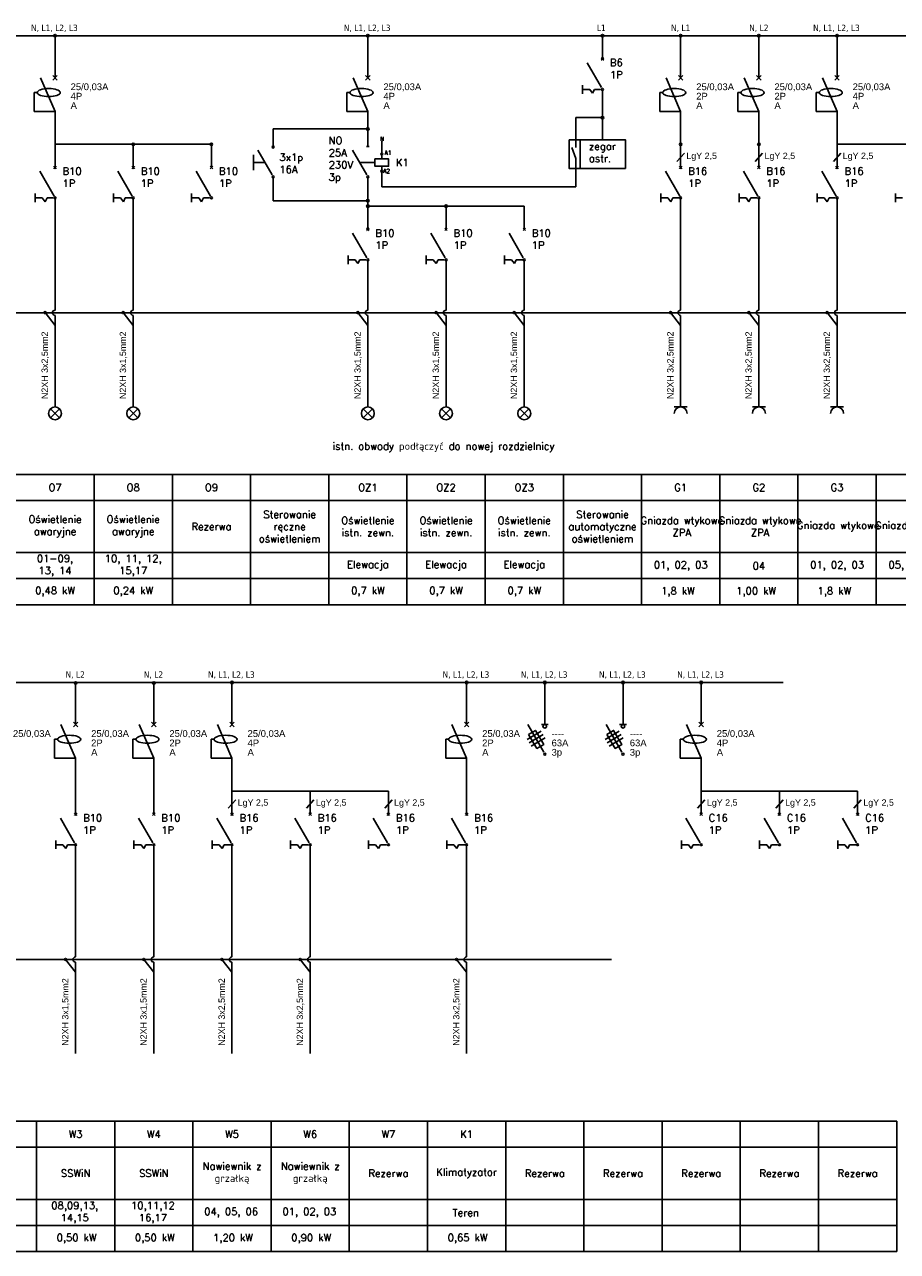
# Model space of a CAD drawing. Header units: centimetres. Extents: x -4572 to 125430, y -27163 to 73697.
# Tile 43 of 44: x 87236 to 112176, y 37831 to 72898. Entities that reach past the tile are written whole.
import ezdxf

# ---------------------------------------------------------------- set-up
doc = ezdxf.new("R2010")
doc.units = ezdxf.units.CM
doc.header["$MEASUREMENT"] = 0
doc.layers.add('!MS_schematy', color=7, linetype='Continuous')
doc.styles.get("Standard").update_dxf_attribs({"font": 'ARIAL.TTF'})
doc.styles.add('STANDARD1', font='tahoma.ttf')

msp = doc.modelspace()

# ---------------------------------------------------------------- hatches: boundary and pattern name
at = {"layer": '!MS_schematy'}
for points in [[(87849.7, 64663.3, 1), (87792.6, 64663.3, 1), (87849.7, 64663.3)], [(90084.1, 64663.3, 1), (90027, 64663.3, 1), (90084.1, 64663.3)], [(96787.3, 64663.3, 1), (96730.2, 64663.3, 1), (96787.3, 64663.3)], [(99021.7, 64663.3, 1), (98964.6, 64663.3, 1), (99021.7, 64663.3)], [(101256.1, 64663.3, 1), (101199, 64663.3, 1), (101256.1, 64663.3)], [(105724.9, 64663.3, 1), (105667.8, 64663.3, 1), (105724.9, 64663.3)], [(107959.3, 64663.3, 1), (107902.2, 64663.3, 1), (107959.3, 64663.3)], [(110193.7, 64663.3, 1), (110136.6, 64663.3, 1), (110193.7, 64663.3)], [(88436.8, 46178.6, 1), (88379.7, 46178.6, 1), (88436.8, 46178.6)], [(90671.2, 46178.6, 1), (90614.1, 46178.6, 1), (90671.2, 46178.6)], [(92905.6, 46178.6, 1), (92848.5, 46178.6, 1), (92905.6, 46178.6)], [(95140, 46178.6, 1), (95082.9, 46178.6, 1), (95140, 46178.6)], [(99608.8, 46178.6, 1), (99551.7, 46178.6, 1), (99608.8, 46178.6)]]:
    msp.add_hatch(color=0, dxfattribs=at).paths.add_polyline_path(points)

# ---------------------------------------------------------------- linework, layer by layer
at = {"layer": '!MS_schematy', "color": 0}
for p, q in [((112923.8, 72577.8), (67252.4, 72577.8)), ((88107, 71375.6), (88107, 72577.8)), ((97044.6, 71375.6), (97044.6, 72577.8)), ((103747.8, 72577.8), (103747.8, 71914.6)), ((105982.2, 71375.6), (105982.2, 72577.8)), ((108216.6, 71375.6), (108216.6, 72577.8)), ((110451, 71375.6), (110451, 72577.8)), ((103712.3, 71879.2), (103783.2, 71949.7)), ((103712.6, 71950), (103783.1, 71879.1)), ((103720.5, 71098.1), (103312.2, 71805.7)), ((88107, 70410.3), (87688.8, 71375.6)), ((88043.2, 71312.1), (88170.9, 71439)), ((88043.6, 71439.4), (88170.5, 71311.7)), ((97044.6, 70410.3), (96626.4, 71375.6)), ((96980.8, 71312.1), (97108.5, 71439)), ((96981.2, 71439.4), (97108.1, 71311.7)), ((105982.2, 70410.3), (105564, 71375.6)), ((105918.4, 71312.1), (106046.1, 71439)), ((105918.8, 71439.4), (106045.7, 71311.7)), ((108216.6, 70410.3), (107798.4, 71375.6)), ((108152.8, 71312.1), (108280.5, 71439)), ((108153.2, 71439.4), (108280.1, 71311.7)), ((110451, 70410.3), (110032.8, 71375.6)), ((110387.2, 71312.1), (110514.9, 71439)), ((110387.6, 71439.4), (110514.5, 71311.7)), ((87508.9, 70953.8), (87508.9, 70410.3)), ((87594.3, 70953.8), (87508.9, 70953.8)), ((96446.5, 70953.8), (96446.5, 70410.3)), ((96531.9, 70953.8), (96446.5, 70953.8)), ((103182, 70921.2), (103182, 71166.2)), ((103384, 71043.7), (103191.1, 71043.7)), ((103384, 71043.7), (103465.6, 70934.8)), ((103520, 71043.7), (103465.6, 70934.8)), ((103693.2, 71043.7), (103520, 71043.7)), ((103747.7, 71016.5), (103747.7, 69605.1)), ((105384.1, 70953.8), (105384.1, 70410.3)), ((105469.5, 70953.8), (105384.1, 70953.8)), ((107618.5, 70953.8), (107618.5, 70410.3)), ((107703.9, 70953.8), (107618.5, 70953.8)), ((109852.9, 70953.8), (109852.9, 70410.3)), ((109938.3, 70953.8), (109852.9, 70953.8)), ((88107, 70410.3), (87508.9, 70410.3)), ((88107, 69476), (88107, 70410.3)), ((97044.6, 70410.3), (96446.5, 70410.3)), ((97044.6, 69416), (97044.6, 70410.3)), ((105982.2, 70410.3), (105384.1, 70410.3)), ((105982.2, 69476), (105982.2, 70410.3)), ((108216.6, 70410.3), (107618.5, 70410.3)), ((108216.6, 69476), (108216.6, 70410.3)), ((110451, 70410.3), (109852.9, 70410.3)), ((110451, 69476), (110451, 70410.3)), ((88107, 69476), (88107, 68812.8)), ((88107, 69476), (92575.8, 69476)), ((90341.4, 69476), (90341.4, 68812.8)), ((92575.8, 69476), (92575.8, 68812.8)), ((105982.2, 69476), (105982.2, 68812.8)), ((108216.6, 69476), (108216.6, 68812.8)), ((110451, 69476), (110451, 68812.8)), ((110451, 69476), (114919.8, 69476)), ((94310.3, 68599.6), (93902.1, 69307.2)), ((97017.3, 68599.6), (96609, 69307.2)), ((106088.2, 69221), (105876.3, 68986.6)), ((108322.6, 69221), (108110.7, 68986.6)), ((110557, 69221), (110345.1, 68986.6)), ((88071.5, 68777.4), (88142.4, 68847.9)), ((88071.8, 68848.3), (88142.3, 68777.3)), ((90305.9, 68777.4), (90376.8, 68847.9)), ((90306.2, 68848.3), (90376.7, 68777.3)), ((92540.3, 68777.4), (92611.2, 68847.9)), ((92540.6, 68848.3), (92611.1, 68777.3)), ((105946.7, 68777.4), (106017.6, 68847.9)), ((105947, 68848.3), (106017.5, 68777.3)), ((108181.1, 68777.4), (108252, 68847.9)), ((108181.4, 68848.3), (108251.9, 68777.3)), ((110415.5, 68777.4), (110486.4, 68847.9)), ((110415.8, 68848.3), (110486.3, 68777.3)), ((88079.7, 67996.3), (87671.4, 68703.9)), ((90314.1, 67996.3), (89905.8, 68703.9)), ((92548.5, 67996.3), (92140.2, 68703.9)), ((97044.6, 67706.8), (97044.6, 68517.9)), ((105954.9, 67996.3), (105546.6, 68703.9)), ((108189.3, 67996.3), (107781, 68703.9)), ((110423.7, 67996.3), (110015.4, 68703.9)), ((87541.2, 67819.4), (87541.2, 68064.4)), ((89775.6, 67819.4), (89775.6, 68064.4)), ((92010, 67819.4), (92010, 68064.4)), ((105416.4, 67819.4), (105416.4, 68064.4)), ((107650.8, 67819.4), (107650.8, 68064.4)), ((109885.2, 67819.4), (109885.2, 68064.4)), ((112119.6, 67819.4), (112119.6, 68064.4)), ((87743.2, 67941.9), (87550.3, 67941.9)), ((87743.2, 67941.9), (87824.8, 67833.1)), ((87879.2, 67941.9), (87824.8, 67833.1)), ((88052.4, 67941.9), (87879.2, 67941.9)), ((88106.9, 67914.7), (88106.9, 64734)), ((89977.6, 67941.9), (89784.7, 67941.9)), ((89977.6, 67941.9), (90059.2, 67833.1)), ((90113.6, 67941.9), (90059.2, 67833.1)), ((90286.8, 67941.9), (90113.6, 67941.9)), ((90341.3, 67914.7), (90341.3, 64734)), ((92212, 67941.9), (92019.1, 67941.9)), ((92212, 67941.9), (92293.6, 67833.1)), ((92348, 67941.9), (92293.6, 67833.1)), ((92521.2, 67941.9), (92348, 67941.9)), ((97044.6, 67706.8), (97044.6, 67043.6)), ((97044.6, 67706.8), (101513.4, 67706.8)), ((99279, 67706.8), (99279, 67043.6)), ((101513.4, 67706.8), (101513.4, 67043.6)), ((105618.4, 67941.9), (105425.5, 67941.9)), ((105618.4, 67941.9), (105700, 67833.1)), ((105754.4, 67941.9), (105700, 67833.1)), ((105927.6, 67941.9), (105754.4, 67941.9)), ((105982.1, 67914.7), (105982.1, 64734)), ((107852.8, 67941.9), (107659.9, 67941.9)), ((107852.8, 67941.9), (107934.4, 67833.1)), ((107988.8, 67941.9), (107934.4, 67833.1)), ((108162, 67941.9), (107988.8, 67941.9)), ((108216.5, 67914.7), (108216.5, 64734)), ((110087.2, 67941.9), (109894.3, 67941.9)), ((110087.2, 67941.9), (110168.8, 67833.1)), ((110223.2, 67941.9), (110168.8, 67833.1)), ((110396.4, 67941.9), (110223.2, 67941.9)), ((110450.9, 67914.7), (110450.9, 64734)), ((112321.6, 67941.9), (112128.7, 67941.9)), ((97009.1, 67008.2), (97080, 67078.7)), ((97009.4, 67079), (97079.9, 67008.1)), ((99243.5, 67008.2), (99314.4, 67078.7)), ((99243.8, 67079), (99314.3, 67008.1)), ((101477.9, 67008.2), (101548.8, 67078.7)), ((101478.2, 67079), (101548.7, 67008.1)), ((97017.3, 66227.1), (96609, 66934.7)), ((99251.7, 66227.1), (98843.4, 66934.7)), ((101486.1, 66227.1), (101077.8, 66934.7)), ((96478.8, 66050.2), (96478.8, 66295.1)), ((98713.2, 66050.2), (98713.2, 66295.1)), ((100947.6, 66050.2), (100947.6, 66295.1)), ((96680.8, 66172.7), (96487.9, 66172.7)), ((96680.8, 66172.7), (96762.4, 66063.8)), ((96816.8, 66172.7), (96762.4, 66063.8)), ((96990, 66172.7), (96816.8, 66172.7)), ((97044.5, 66145.5), (97044.5, 64734)), ((98915.2, 66172.7), (98722.3, 66172.7)), ((98915.2, 66172.7), (98996.8, 66063.8)), ((99051.2, 66172.7), (98996.8, 66063.8)), ((99224.4, 66172.7), (99051.2, 66172.7)), ((99278.9, 66145.5), (99278.9, 64734)), ((101149.6, 66172.7), (100956.7, 66172.7)), ((101149.6, 66172.7), (101231.2, 66063.8)), ((101285.6, 66172.7), (101231.2, 66063.8)), ((101458.8, 66172.7), (101285.6, 66172.7)), ((101513.3, 66145.5), (101513.3, 64734)), ((73001.8, 64659.9), (115541.5, 64659.9)), ((87821.1, 64663.3), (88106.9, 64297.6)), ((88106.9, 64585.7), (88106.9, 61969.8)), ((90055.5, 64663.3), (90341.3, 64297.6)), ((90341.3, 64585.7), (90341.3, 61969.8)), ((96758.7, 64663.3), (97044.5, 64297.6)), ((97044.5, 64585.7), (97044.5, 61969.8)), ((98993.1, 64663.3), (99278.9, 64297.6)), ((99278.9, 64585.7), (99278.9, 61969.8)), ((101227.5, 64663.3), (101513.3, 64297.6)), ((101513.3, 64585.7), (101513.3, 61969.8)), ((105696.3, 64663.3), (105982.1, 64297.6)), ((105982.1, 64585.7), (105982.1, 61969.8)), ((107930.7, 64663.3), (108216.5, 64297.6)), ((108216.5, 64585.7), (108216.5, 61969.8)), ((110165.1, 64663.3), (110450.9, 64297.6)), ((110450.9, 64585.7), (110450.9, 61969.8)), ((87976.6, 61655.2), (88237.2, 61915.8)), ((87976.6, 61915.8), (88237.2, 61655.2)), ((90211, 61655.2), (90471.6, 61915.8)), ((90211, 61915.8), (90471.6, 61655.2)), ((96914.2, 61655.2), (97174.8, 61915.8)), ((96914.2, 61915.8), (97174.8, 61655.2)), ((99148.6, 61655.2), (99409.2, 61915.8)), ((99148.6, 61915.8), (99409.2, 61655.2)), ((101383, 61655.2), (101643.6, 61915.8)), ((101383, 61915.8), (101643.6, 61655.2)), ((106167.2, 61969.8), (105797, 61969.8)), ((108401.6, 61969.8), (108031.4, 61969.8)), ((110636, 61969.8), (110265.8, 61969.8)), ((86989.7, 60039.8), (89224.1, 60039.8)), ((89224.1, 60039.8), (89224.1, 56315.6)), ((89224.1, 60039.8), (91458.5, 60039.8)), ((91458.5, 60039.8), (91458.5, 56315.6)), ((91458.5, 60039.8), (93692.9, 60039.8)), ((93692.9, 60039.8), (93692.9, 56315.6)), ((93692.9, 60039.8), (93692.9, 56315.6)), ((93692.9, 60039.8), (95927.3, 60039.8)), ((95927.3, 60039.8), (98161.7, 60039.8)), ((95927.3, 60039.8), (95927.3, 56315.6)), ((98161.7, 60039.8), (98161.7, 56315.6)), ((98161.7, 60039.8), (100396.1, 60039.8)), ((100396.1, 60039.8), (100396.1, 56315.6)), ((100396.1, 60039.8), (102630.5, 60039.8)), ((102630.5, 60039.8), (102630.5, 56315.6)), ((102630.5, 60039.8), (104864.9, 60039.8)), ((104864.9, 60039.8), (107099.3, 60039.8)), ((104864.9, 60039.8), (104864.9, 56315.6)), ((107099.3, 60039.8), (109333.7, 60039.8)), ((107099.3, 60039.8), (107099.3, 56315.6)), ((109333.7, 60039.8), (111568.1, 60039.8)), ((109333.7, 60039.8), (109333.7, 56315.6)), ((111568.1, 60039.8), (113802.5, 60039.8)), ((111568.1, 60039.8), (111568.1, 56315.6)), ((86989.7, 59295), (89224.1, 59295)), ((89224.1, 59295), (91458.5, 59295)), ((91458.5, 59295), (93692.9, 59295)), ((93692.9, 59295), (95927.3, 59295)), ((95927.3, 59295), (98161.7, 59295)), ((98161.7, 59295), (100396.1, 59295)), ((100396.1, 59295), (102630.5, 59295)), ((102630.5, 59295), (104864.9, 59295)), ((104864.9, 59295), (107099.3, 59295)), ((107099.3, 59295), (109333.7, 59295)), ((109333.7, 59295), (111568.1, 59295)), ((111568.1, 59295), (113802.5, 59295)), ((86989.7, 57805.4), (89224.1, 57805.4)), ((89224.1, 57805.4), (91458.5, 57805.4)), ((91458.5, 57805.4), (93692.9, 57805.4)), ((93692.9, 57805.4), (95927.3, 57805.4)), ((95927.3, 57805.4), (98161.7, 57805.4)), ((98161.7, 57805.4), (100396.1, 57805.4)), ((100396.1, 57805.4), (102630.5, 57805.4)), ((102630.5, 57805.4), (104864.9, 57805.4)), ((104864.9, 57805.4), (107099.3, 57805.4)), ((107099.3, 57805.4), (109333.7, 57805.4)), ((109333.7, 57805.4), (111568.1, 57805.4)), ((111568.1, 57805.4), (113802.5, 57805.4)), ((86989.7, 57060.6), (89224.1, 57060.6)), ((89224.1, 57060.6), (91458.5, 57060.6)), ((91458.5, 57060.6), (93692.9, 57060.6)), ((93692.9, 57060.6), (95927.3, 57060.6)), ((95927.3, 57060.6), (98161.7, 57060.6)), ((98161.7, 57060.6), (100396.1, 57060.6)), ((100396.1, 57060.6), (102630.5, 57060.6)), ((102630.5, 57060.6), (104864.9, 57060.6)), ((104864.9, 57060.6), (107099.3, 57060.6)), ((107099.3, 57060.6), (109333.7, 57060.6)), ((109333.7, 57060.6), (111568.1, 57060.6)), ((111568.1, 57060.6), (113802.5, 57060.6)), ((86989.7, 56315.6), (89224.1, 56315.6)), ((89224.1, 56315.6), (91458.5, 56315.6)), ((91458.5, 56315.6), (93692.9, 56315.6)), ((93692.9, 56315.6), (95927.3, 56315.6)), ((95927.3, 56315.6), (98161.7, 56315.6)), ((98161.7, 56315.6), (100396.1, 56315.6)), ((100396.1, 56315.6), (102630.5, 56315.6)), ((102630.5, 56315.6), (104864.9, 56315.6)), ((104864.9, 56315.6), (107099.3, 56315.6)), ((107099.3, 56315.6), (109333.7, 56315.6)), ((109333.7, 56315.6), (111568.1, 56315.6)), ((111568.1, 56315.6), (113802.5, 56315.6)), ((108914.2, 54093.1), (62260, 54093.1)), ((88694.2, 52890.8), (88694.2, 54093.1)), ((90928.6, 52890.8), (90928.6, 54093.1)), ((93163, 52890.8), (93163, 54093.1)), ((99866.2, 52890.8), (99866.2, 54093.1)), ((102100.6, 52890.8), (102100.6, 54093.1)), ((104335, 52890.8), (104335, 54093.1)), ((106569.4, 52890.8), (106569.4, 54093.1)), ((88630.3, 52827.4), (88758, 52954.3)), ((88630.7, 52954.7), (88757.6, 52827)), ((90864.7, 52827.4), (90992.4, 52954.3)), ((90865.1, 52954.7), (90992, 52827)), ((93099.1, 52827.4), (93226.8, 52954.3)), ((93099.5, 52954.7), (93226.4, 52827)), ((99802.3, 52827.4), (99930, 52954.3)), ((99802.7, 52954.7), (99929.6, 52827)), ((106505.5, 52827.4), (106633.2, 52954.3)), ((106505.9, 52954.7), (106632.8, 52827)), ((88694.2, 51925.6), (88275.9, 52890.8)), ((90928.6, 51925.6), (90510.3, 52890.8)), ((93163, 51925.6), (92744.7, 52890.8)), ((99866.2, 51925.6), (99447.9, 52890.8)), ((101594, 52468.1), (101992.4, 52705.5)), ((102070.5, 52104), (101616.5, 52890.8)), ((101651, 52372.6), (102049.4, 52610)), ((102197.1, 52890.8), (102004, 52890.8)), ((102004, 52890.8), (102100.6, 52890.8)), ((103828.4, 52468.1), (104226.8, 52705.5)), ((104304.9, 52104), (103850.9, 52890.8)), ((103885.4, 52372.6), (104283.8, 52610)), ((104431.5, 52890.8), (104238.4, 52890.8)), ((104238.4, 52890.8), (104335, 52890.8)), ((106569.4, 51925.6), (106151.1, 52890.8)), ((88096, 52469), (88096, 51925.6)), ((88181.4, 52469), (88096, 52469)), ((90330.4, 52469), (90330.4, 51925.6)), ((90415.8, 52469), (90330.4, 52469)), ((92564.8, 52469), (92564.8, 51925.6)), ((92650.2, 52469), (92564.8, 52469)), ((99268, 52469), (99268, 51925.6)), ((99353.4, 52469), (99268, 52469)), ((101707.9, 52277.1), (102106.3, 52514.5)), ((103942.3, 52277.1), (104340.7, 52514.5)), ((105971.2, 52469), (105971.2, 51925.6)), ((106056.6, 52469), (105971.2, 52469)), ((88694.2, 51925.6), (88096, 51925.6)), ((88694.2, 50991.3), (88694.2, 51925.6)), ((90928.6, 51925.6), (90330.4, 51925.6)), ((90928.6, 50991.3), (90928.6, 51925.6)), ((93163, 51925.6), (92564.8, 51925.6)), ((93163, 50991.3), (93163, 51925.6)), ((99866.2, 51925.6), (99268, 51925.6)), ((99866.2, 50991.3), (99866.2, 51925.6)), ((106569.4, 51925.6), (105971.2, 51925.6)), ((106569.4, 50991.3), (106569.4, 51925.6)), ((88694.2, 50991.3), (88694.2, 50328)), ((90928.6, 50991.3), (90928.6, 50328)), ((93163, 50991.3), (93163, 50328)), ((93163, 50991.3), (97631.8, 50991.3)), ((95397.4, 50991.3), (95397.4, 50328)), ((97631.8, 50991.3), (97631.8, 50328)), ((99866.2, 50991.3), (99866.2, 50328)), ((106569.4, 50991.3), (106569.4, 50328)), ((106569.4, 50991.3), (111038.2, 50991.3)), ((108803.8, 50991.3), (108803.8, 50328)), ((111038.2, 50991.3), (111038.2, 50328)), ((93268.9, 50736.3), (93057, 50501.9)), ((95503.3, 50736.3), (95291.4, 50501.9)), ((97737.7, 50736.3), (97525.8, 50501.9)), ((106675.3, 50736.3), (106463.4, 50501.9)), ((108909.7, 50736.3), (108697.8, 50501.9)), ((111144.1, 50736.3), (110932.2, 50501.9)), ((88666.8, 49511.6), (88258.6, 50219.2)), ((88658.6, 50292.7), (88729.5, 50363.2)), ((88658.9, 50363.5), (88729.4, 50292.6)), ((90901.2, 49511.6), (90493, 50219.2)), ((90893, 50292.7), (90963.9, 50363.2)), ((90893.3, 50363.5), (90963.8, 50292.6)), ((93135.6, 49511.6), (92727.4, 50219.2)), ((93127.4, 50292.7), (93198.3, 50363.2)), ((93127.7, 50363.5), (93198.2, 50292.6)), ((95370, 49511.6), (94961.8, 50219.2)), ((95361.8, 50292.7), (95432.7, 50363.2)), ((95362.1, 50363.5), (95432.6, 50292.6)), ((97604.4, 49511.6), (97196.2, 50219.2)), ((97596.2, 50292.7), (97667.1, 50363.2)), ((97596.5, 50363.5), (97667, 50292.6)), ((99838.8, 49511.6), (99430.6, 50219.2)), ((99830.6, 50292.7), (99901.5, 50363.2)), ((99830.9, 50363.5), (99901.4, 50292.6)), ((106542, 49511.6), (106133.8, 50219.2)), ((106533.8, 50292.7), (106604.7, 50363.2)), ((106534.1, 50363.5), (106604.6, 50292.6)), ((108776.4, 49511.6), (108368.2, 50219.2)), ((108768.2, 50292.7), (108839.1, 50363.2)), ((108768.5, 50363.5), (108839, 50292.6)), ((111010.8, 49511.6), (110602.6, 50219.2)), ((111002.6, 50292.7), (111073.5, 50363.2)), ((111002.9, 50363.5), (111073.4, 50292.6)), ((88128.4, 49334.7), (88128.4, 49579.6)), ((88330.3, 49457.2), (88137.4, 49457.2)), ((88330.3, 49457.2), (88411.9, 49348.3)), ((88466.4, 49457.2), (88411.9, 49348.3)), ((88639.6, 49457.2), (88466.4, 49457.2)), ((90362.8, 49334.7), (90362.8, 49579.6)), ((90564.7, 49457.2), (90371.8, 49457.2)), ((90564.7, 49457.2), (90646.3, 49348.3)), ((90700.8, 49457.2), (90646.3, 49348.3)), ((90874, 49457.2), (90700.8, 49457.2)), ((92597.2, 49334.7), (92597.2, 49579.6)), ((92799.1, 49457.2), (92606.2, 49457.2)), ((92799.1, 49457.2), (92880.7, 49348.3)), ((92935.2, 49457.2), (92880.7, 49348.3)), ((93108.4, 49457.2), (92935.2, 49457.2)), ((94831.6, 49334.7), (94831.6, 49579.6)), ((95033.5, 49457.2), (94840.6, 49457.2)), ((95033.5, 49457.2), (95115.1, 49348.3)), ((95169.6, 49457.2), (95115.1, 49348.3)), ((95342.8, 49457.2), (95169.6, 49457.2)), ((97066, 49334.7), (97066, 49579.6)), ((97267.9, 49457.2), (97075, 49457.2)), ((97267.9, 49457.2), (97349.5, 49348.3)), ((97404, 49457.2), (97349.5, 49348.3)), ((97577.2, 49457.2), (97404, 49457.2)), ((99300.4, 49334.7), (99300.4, 49579.6)), ((99502.3, 49457.2), (99309.4, 49457.2)), ((99502.3, 49457.2), (99583.9, 49348.3)), ((99638.4, 49457.2), (99583.9, 49348.3)), ((99811.6, 49457.2), (99638.4, 49457.2)), ((106003.6, 49334.7), (106003.6, 49579.6)), ((106205.5, 49457.2), (106012.6, 49457.2)), ((106205.5, 49457.2), (106287.1, 49348.3)), ((106341.6, 49457.2), (106287.1, 49348.3)), ((106514.8, 49457.2), (106341.6, 49457.2)), ((108238, 49334.7), (108238, 49579.6)), ((108439.9, 49457.2), (108247, 49457.2)), ((108439.9, 49457.2), (108521.5, 49348.3)), ((108576, 49457.2), (108521.5, 49348.3)), ((108749.2, 49457.2), (108576, 49457.2)), ((110472.4, 49334.7), (110472.4, 49579.6)), ((110674.3, 49457.2), (110481.4, 49457.2)), ((110674.3, 49457.2), (110755.9, 49348.3)), ((110810.4, 49457.2), (110755.9, 49348.3)), ((110983.6, 49457.2), (110810.4, 49457.2)), ((88694, 49430), (88694, 46249.3)), ((90928.4, 49430), (90928.4, 46249.3)), ((93162.8, 49430), (93162.8, 46249.3)), ((95397.2, 49430), (95397.2, 46249.3)), ((99866, 49430), (99866, 46249.3)), ((62224.8, 46175.1), (104007.1, 46175.1)), ((88408.3, 46178.6), (88694, 45812.8)), ((88694, 46101), (88694, 43485)), ((90642.7, 46178.6), (90928.4, 45812.8)), ((90928.4, 46101), (90928.4, 43485)), ((92877.1, 46178.6), (93162.8, 45812.8)), ((93162.8, 46101), (93162.8, 43485)), ((95111.5, 46178.6), (95397.2, 45812.8)), ((95397.2, 46101), (95397.2, 43485)), ((99580.3, 46178.6), (99866, 45812.8)), ((99866, 46101), (99866, 43485)), ((85342.4, 41555), (87576.8, 41555)), ((87576.8, 41555), (87576.8, 37830.8)), ((87576.8, 41555), (89811.2, 41555)), ((89811.2, 41555), (89811.2, 37830.8)), ((89811.2, 41555), (92045.6, 41555)), ((92045.6, 41555), (92045.6, 37830.8)), ((92045.6, 41555), (94280, 41555)), ((94280, 41555), (94280, 37830.8)), ((94280, 41555), (96514.4, 41555)), ((96514.4, 41555), (96514.4, 37830.8)), ((96514.4, 41555), (98748.8, 41555)), ((98748.8, 41555), (98748.8, 37830.8)), ((98748.8, 41555), (100983.2, 41555)), ((100983.2, 41555), (100983.2, 37830.8)), ((100983.2, 41555), (103217.6, 41555)), ((103217.6, 41555), (103217.6, 37830.8)), ((103217.6, 41555), (105452, 41555)), ((105452, 41555), (105452, 37830.8)), ((105452, 41555), (107686.4, 41555)), ((107686.4, 41555), (107686.4, 37830.8)), ((107686.4, 41555), (109920.8, 41555)), ((109920.8, 41555), (109920.8, 37830.8)), ((109920.8, 41555), (112155.2, 41555)), ((112155.2, 41555), (112155.2, 37830.8)), ((85342.4, 40810.2), (87576.8, 40810.2)), ((87576.8, 40810.2), (89811.2, 40810.2)), ((89811.2, 40810.2), (92045.6, 40810.2)), ((92045.6, 40810.2), (94280, 40810.2)), ((94280, 40810.2), (96514.4, 40810.2)), ((96514.4, 40810.2), (98748.8, 40810.2)), ((98748.8, 40810.2), (100983.2, 40810.2)), ((100983.2, 40810.2), (103217.6, 40810.2)), ((103217.6, 40810.2), (105452, 40810.2)), ((105452, 40810.2), (107686.4, 40810.2)), ((107686.4, 40810.2), (109920.8, 40810.2)), ((109920.8, 40810.2), (112155.2, 40810.2)), ((85342.4, 39320.6), (87576.8, 39320.6)), ((87576.8, 39320.6), (89811.2, 39320.6)), ((89811.2, 39320.6), (92045.6, 39320.6)), ((92045.6, 39320.6), (94280, 39320.6)), ((94280, 39320.6), (96514.4, 39320.6)), ((96514.4, 39320.6), (98748.8, 39320.6)), ((98748.8, 39320.6), (100983.2, 39320.6)), ((100983.2, 39320.6), (103217.6, 39320.6)), ((103217.6, 39320.6), (105452, 39320.6)), ((105452, 39320.6), (107686.4, 39320.6)), ((107686.4, 39320.6), (109920.8, 39320.6)), ((109920.8, 39320.6), (112155.2, 39320.6)), ((85342.4, 38575.8), (87576.8, 38575.8)), ((87576.8, 38575.8), (89811.2, 38575.8)), ((89811.2, 38575.8), (92045.6, 38575.8)), ((92045.6, 38575.8), (94280, 38575.8)), ((94280, 38575.8), (96514.4, 38575.8)), ((96514.4, 38575.8), (98748.8, 38575.8)), ((98748.8, 38575.8), (100983.2, 38575.8)), ((100983.2, 38575.8), (103217.6, 38575.8)), ((103217.6, 38575.8), (105452, 38575.8)), ((105452, 38575.8), (107686.4, 38575.8)), ((107686.4, 38575.8), (109920.8, 38575.8)), ((109920.8, 38575.8), (112155.2, 38575.8)), ((85342.4, 37830.8), (87576.8, 37830.8)), ((87576.8, 37830.8), (89811.2, 37830.8)), ((89811.2, 37830.8), (92045.6, 37830.8)), ((92045.6, 37830.8), (94280, 37830.8)), ((94280, 37830.8), (96514.4, 37830.8)), ((96514.4, 37830.8), (98748.8, 37830.8)), ((98748.8, 37830.8), (100983.2, 37830.8)), ((100983.2, 37830.8), (103217.6, 37830.8)), ((103217.6, 37830.8), (105452, 37830.8)), ((105452, 37830.8), (107686.4, 37830.8)), ((107686.4, 37830.8), (109920.8, 37830.8)), ((109920.8, 37830.8), (112155.2, 37830.8))]:
    msp.add_line(p, q, dxfattribs=at)
at = {"layer": '!MS_schematy'}
for p, q in [((103747.7, 70236.9), (102982.9, 70236.9)), ((102982.9, 70236.9), (102982.9, 69387.7)), ((97044.6, 69913.2), (94337.7, 69913.2)), ((94337.8, 69416), (94337.7, 69913.2)), ((97442.5, 69056.8), (97442.5, 69573.3)), ((103115.6, 69605.1), (103115.6, 68784.1)), ((93781.1, 69177.8), (93781.1, 68734.5)), ((94302.3, 69416.1), (94373.1, 69416)), ((97009.2, 69416.1), (97080.1, 69416)), ((102870, 69387.7), (102982.9, 69069.6)), ((94106.2, 68953.4), (93781.1, 68953.4)), ((97247.7, 68953.4), (96813.1, 68953.4)), ((97442.5, 68850), (97442.5, 68256.4)), ((102982.9, 69069.6), (102982.9, 68256.4)), ((94337.6, 68517.9), (94337.7, 67863.2)), ((102982.9, 68256.4), (97442.5, 68256.4)), ((97044.6, 67863.2), (94337.7, 67863.2))]:
    msp.add_line(p, q, dxfattribs=at)
for points in [[(102792.6, 69605.1), (104403.1, 69605.1), (104403.1, 68784.1), (102792.6, 68784.1)], [(97247.7, 69056.8), (97637.3, 69056.8), (97637.3, 68850), (97247.7, 68850)]]:
    msp.add_lwpolyline(points, close=True, dxfattribs=at)
at = {"layer": '!MS_schematy', "color": 0}
for points in [[(101638.6, 52610.4), (101830.6, 52724.8), (102069.4, 52324.1), (101877.4, 52209.6)], [(103873, 52610.4), (104065, 52724.8), (104303.8, 52324.1), (104111.8, 52209.6)]]:
    msp.add_lwpolyline(points, close=True, dxfattribs=at)
for centre, radius in [((88107.1, 72577.8), 35.8), ((88107.1, 72577.8), 35.8), ((97044.7, 72577.8), 35.8), ((97044.7, 72577.8), 35.8), ((103747.8, 72577.8), 35.8), ((103747.8, 72577.8), 35.8), ((105982.3, 72577.8), 35.8), ((105982.3, 72577.8), 35.8), ((108216.7, 72577.8), 35.8), ((108216.7, 72577.8), 35.8), ((110451.1, 72577.8), 35.8), ((110451.1, 72577.8), 35.8), ((103747.7, 71043.7), 27.2), ((103747.7, 70236.9), 35.8), ((103747.7, 70236.9), 35.8), ((97044.6, 69913.2), 35.8), ((97044.6, 69913.2), 35.8), ((90341.4, 69476), 34.3), ((92575.8, 69476), 34.3), ((105982.2, 69476), 34.3), ((108216.6, 69476), 34.3), ((97442.5, 69197.7), 27.2), ((97442.5, 68709.1), 27.2), ((94337.6, 68545.2), 27.2), ((97044.5, 68545.2), 27.2), ((88106.9, 67941.9), 27.2), ((90341.3, 67941.9), 27.2), ((92575.7, 67941.9), 27.2), ((97044.6, 67863.2), 35.8), ((97044.6, 67863.2), 35.8), ((97044.6, 67706.8), 34.3), ((99279, 67706.8), 34.3), ((105982.1, 67941.9), 27.2), ((108216.5, 67941.9), 27.2), ((110450.9, 67941.9), 27.2), ((97044.5, 66172.7), 27.2), ((99278.9, 66172.7), 27.2), ((101513.3, 66172.7), 27.2), ((87821.1, 64663.3), 28.6), ((90055.5, 64663.3), 28.6), ((96758.7, 64663.3), 28.6), ((98993.1, 64663.3), 28.6), ((101227.5, 64663.3), 28.6), ((105696.3, 64663.3), 28.6), ((107930.7, 64663.3), 28.6), ((110165.1, 64663.3), 28.6), ((88106.9, 61785.5), 184.2), ((90341.3, 61785.5), 184.2), ((97044.5, 61785.5), 184.2), ((99278.9, 61785.5), 184.2), ((101513.3, 61785.5), 184.2), ((88694.2, 54080.5), 35.8), ((88694.2, 54080.5), 35.8), ((90928.6, 54080.5), 35.8), ((90928.6, 54080.5), 35.8), ((93163, 54093.1), 35.8), ((93163, 54093.1), 35.8), ((99866.2, 54093.1), 35.8), ((99866.2, 54093.1), 35.8), ((102100.6, 54093.1), 35.8), ((102100.6, 54093.1), 35.8), ((104335, 54093.1), 35.8), ((104335, 54093.1), 35.8), ((106569.4, 54093.1), 35.8), ((106569.4, 54093.1), 35.8), ((102100.7, 52043.5), 30.3), ((104335.1, 52043.5), 30.3), ((88694, 49457.2), 27.2), ((90928.4, 49457.2), 27.2), ((93162.8, 49457.2), 27.2), ((95397.2, 49457.2), 27.2), ((97631.6, 49457.2), 27.2), ((99866, 49457.2), 27.2), ((106569.2, 49457.2), 27.2), ((108803.6, 49457.2), 27.2), ((111038, 49457.2), 27.2), ((88408.3, 46178.6), 28.6), ((90642.7, 46178.6), 28.6), ((92877.1, 46178.6), 28.6), ((95111.5, 46178.6), 28.6), ((99580.3, 46178.6), 28.6)]:
    msp.add_circle(centre, radius, dxfattribs=at)
at = {"layer": '!MS_schematy'}
msp.add_circle((94337.7, 69391.7), 24.4, dxfattribs=at)
at = {"layer": '!MS_schematy', "lineweight": -3}
for centre in [(102100.6, 52838.8), (104335, 52838.8)]:
    msp.add_circle(centre, 52, dxfattribs=at)
at = {"layer": '!MS_schematy', "color": 0}
for centre, radius, start, end in [((88106.9, 64659.9), 74.2, 90, 270), ((90341.3, 64659.9), 74.2, 90, 270), ((97044.5, 64659.9), 74.2, 90, 270), ((99278.9, 64659.9), 74.2, 90, 270), ((101513.3, 64659.9), 74.2, 90, 270), ((105982.1, 64659.9), 74.2, 90, 270), ((108216.5, 64659.9), 74.2, 90, 270), ((110450.9, 64659.9), 74.2, 90, 270), ((105982.1, 61784.7), 185.1, 0, 180), ((108216.5, 61784.7), 185.1, 0, 180), ((110450.9, 61784.7), 185.1, 0, 180), ((88694, 46175.1), 74.2, 90, 270), ((90928.4, 46175.1), 74.2, 90, 270), ((93162.8, 46175.1), 74.2, 90, 270), ((95397.2, 46175.1), 74.2, 90, 270), ((99866, 46175.1), 74.2, 90, 270)]:
    msp.add_arc(centre, radius, start, end, dxfattribs=at)
for centre in [(87925, 70953.8), (96862.6, 70953.8), (105800.2, 70953.8), (108034.6, 70953.8), (110269, 70953.8), (88512.1, 52469), (90746.5, 52469), (92980.9, 52469), (99684.1, 52469), (106387.3, 52469)]:
    msp.add_ellipse(centre, major_axis=(-330.7, 0), ratio=0.3462393, dxfattribs=at)

# ---------------------------------------------------------------- texts
at = {"layer": '!MS_schematy', "color": 0, "style": 'STANDARD1'}
for s, height, p in [('N, L1, L2, L3', 181.433, (87421.1, 72713.6)), ('N, L1, L2, L3', 181.433, (96358.7, 72713.6)), ('L1', 181.43, (103587.2, 72713.6)), ('N, L1', 181.43, (105706.8, 72713.6)), ('N, L2', 181.43, (107941.2, 72713.6)), ('N, L1, L2, L3', 181.433, (109765.1, 72713.6)), ('N, L2', 181.43, (88408, 54228.8)), ('N, L2', 181.43, (90642.4, 54228.8)), ('N, L1, L2, L3', 181.433, (92477, 54228.8)), ('N, L1, L2, L3', 181.433, (99180.2, 54228.8)), ('N, L1, L2, L3', 181.433, (101414.6, 54228.8)), ('N, L1, L2, L3', 181.433, (103649, 54228.8)), ('N, L1, L2, L3', 181.433, (105883.4, 54228.8))]:
    msp.add_text(s, height=height, dxfattribs=at).set_placement(p)
at = {"layer": '!MS_schematy', "color": 0}
for s, height, p in [('25/0,03A', 193.05, (88551.9, 71022.5)), ('25/0,03A', 193.05, (97489.5, 71022.5)), ('25/0,03A', 193.05, (106427.1, 71022.5)), ('25/0,03A', 193.05, (108661.5, 71022.5)), ('25/0,03A', 193.05, (110895.9, 71022.5)), ('4P', 193.05, (88551.9, 70754.2)), ('4P', 193.05, (97489.5, 70754.2)), ('2P', 193.05, (106427.1, 70754.2)), ('2P', 193.05, (108661.5, 70754.2)), ('4P', 193.05, (110895.9, 70754.2)), ('A', 193.1, (88551.9, 70485.9)), ('A', 193.1, (97489.5, 70485.9)), ('A', 193.1, (106427.1, 70485.9)), ('A', 193.1, (108661.5, 70485.9)), ('A', 193.1, (110895.9, 70485.9)), ('LgY 2,5', 181.43, (106144.9, 69055.8)), ('LgY 2,5', 181.43, (108379.3, 69055.8)), ('LgY 2,5', 181.43, (110613.7, 69055.8)), ('25/0,03A', 193.05, (86904.6, 52537.8)), ('25/0,03A', 193.05, (89139, 52537.8)), ('25/0,03A', 193.05, (91373.4, 52537.8)), ('25/0,03A', 193.05, (93607.8, 52537.8)), ('25/0,03A', 193.05, (100311, 52537.8)), ('----', 193.05, (102294.4, 52537.8)), ('----', 193.05, (104528.8, 52537.8)), ('25/0,03A', 193.05, (107014.2, 52537.8)), ('2P', 193.05, (89139, 52269.5)), ('2P', 193.05, (91373.4, 52269.5)), ('4P', 193.05, (93607.8, 52269.5)), ('2P', 193.05, (100311, 52269.5)), ('63A', 193.05, (102294.4, 52269.5)), ('63A', 193.05, (104528.8, 52269.5)), ('4P', 193.05, (107014.2, 52269.5)), ('A', 193.1, (89139, 52001.1)), ('A', 193.1, (91373.4, 52001.1)), ('A', 193.1, (93607.8, 52001.1)), ('A', 193.1, (100311, 52001.1)), ('3p', 193.05, (102294.4, 52001.1)), ('3p', 193.05, (104528.8, 52001.1)), ('A', 193.1, (107014.2, 52001.1)), ('LgY 2,5', 181.43, (93325.7, 50571.1)), ('LgY 2,5', 181.43, (95560.1, 50571.1)), ('LgY 2,5', 181.43, (97794.5, 50571.1)), ('LgY 2,5', 181.43, (106732.1, 50571.1)), ('LgY 2,5', 181.43, (108966.5, 50571.1)), ('LgY 2,5', 181.43, (111200.9, 50571.1))]:
    msp.add_text(s, height=height, dxfattribs=at).set_placement(p)
for s, p in [('N2XH 3x2,5mm2', (87902.7, 62194.8)), ('N2XH 3x1,5mm2', (90137.1, 62194.8)), ('N2XH 3x1,5mm2', (96840.3, 62194.8)), ('N2XH 3x1,5mm2', (99074.7, 62194.8)), ('N2XH 3x1,5mm2', (101309.1, 62194.8)), ('N2XH 3x2,5mm2', (105777.9, 62194.8)), ('N2XH 3x2,5mm2', (108012.3, 62194.8)), ('N2XH 3x2,5mm2', (110246.7, 62194.8)), ('N2XH 3x1,5mm2', (88489.8, 43710.1)), ('N2XH 3x1,5mm2', (90724.2, 43710.1)), ('N2XH 3x2,5mm2', (92958.6, 43710.1)), ('N2XH 3x2,5mm2', (95193, 43710.1)), ('N2XH 3x2,5mm2', (99661.8, 43710.1))]:
    msp.add_text(s, height=181.433, rotation=90, dxfattribs=at).set_placement(p)
at = {"layer": '!MS_schematy', "color": 0, "attachment_point": 4}
for s, insert, char_height in [('\\pxql;{\\Fsimplex.shx|c0;B6\\P1P}', (103962.3, 71636.1), 208.544), ('{\\Fsimplex.shx|c0;NO\\P25A\\P230V\\P3p}', (95925.9, 69025.9), 208.544), ('{\\Fsimplex.shx|c0;N}', (97393.4, 69633.3), 120), ('\\pxql;{\\Fsimplex.shx|c0;zegar \\Pastr.}', (103361.3, 69245.3), 208.544), ('{\\Fsimplex.shx|c0;3x1p\\P16A}', (94516.7, 68930.7), 208.544), ('{\\Fsimplex.shx|c0;A1}', (97523.3, 69235.1), 120), ('\\pxql;{\\Fsimplex.shx|c0;B10\\P1P}', (88321.5, 68534.3), 208.544), ('\\pxql;{\\Fsimplex.shx|c0;B10\\P1P}', (90555.9, 68534.3), 208.544), ('\\pxql;{\\Fsimplex.shx|c0;B10\\P1P}', (92790.3, 68534.3), 208.544), ('{\\Fsimplex.shx|c0;A2}', (97481.6, 68714), 120), ('{\\Fsimplex.shx|c0;K1}', (97847.5, 68954.5), 208.544), ('\\pxql;{\\Fsimplex.shx|c0;B16\\P1P}', (106196.7, 68534.3), 208.544), ('\\pxql;{\\Fsimplex.shx|c0;B16\\P1P}', (108431.1, 68534.3), 208.544), ('\\pxql;{\\Fsimplex.shx|c0;B16\\P1P}', (110665.5, 68534.3), 208.544), ('\\pxql;{\\Fsimplex.shx|c0;B10\\P1P}', (97259.1, 66765.1), 208.544), ('\\pxql;{\\Fsimplex.shx|c0;B10\\P1P}', (99493.5, 66765.1), 208.544), ('\\pxql;{\\Fsimplex.shx|c0;B10\\P1P}', (101727.9, 66765.1), 208.544), ('\\pxql;{\\Fsimplex.shx|c0;B10\\P1P}', (88908.7, 50049.6), 208.544), ('\\pxql;{\\Fsimplex.shx|c0;B10\\P1P}', (91143.1, 50049.6), 208.544), ('\\pxql;{\\Fsimplex.shx|c0;B16\\P1P}', (93377.5, 50049.6), 208.544), ('\\pxql;{\\Fsimplex.shx|c0;B16\\P1P}', (95611.9, 50049.6), 208.544), ('\\pxql;{\\Fsimplex.shx|c0;B16\\P1P}', (97846.3, 50049.6), 208.544), ('\\pxql;{\\Fsimplex.shx|c0;B16\\P1P}', (100080.7, 50049.6), 208.544), ('\\pxql;{\\Fsimplex.shx|c0;C16\\P1P}', (106783.9, 50049.6), 208.544), ('\\pxql;{\\Fsimplex.shx|c0;C16\\P1P}', (109018.3, 50049.6), 208.544), ('\\pxql;{\\Fsimplex.shx|c0;C16\\P1P}', (111252.7, 50049.6), 208.544)]:
    msp.add_mtext(s, dxfattribs=dict(at, insert=insert, char_height=char_height))
at = {"layer": '!MS_schematy', "color": 0, "attachment_point": 5}
for s, insert, char_height, width in [('{\\Fsimplex|c0;istn. obwody podłączyć do nowej rozdzielnicy}', (99206.5, 60813.6), 208.544, 8584.861), ('{\\Fsimplex|c0;O7}', (88107.6, 59667.4), 208.544, 2234.4), ('{\\Fsimplex|c0;O8}', (90342, 59667.4), 208.544, 2234.4), ('{\\Fsimplex|c0;O9}', (92576.4, 59667.4), 208.544, 2234.4), ('{\\Fsimplex|c0;OZ1}', (97045.2, 59667.4), 208.544, 2234.4), ('{\\Fsimplex|c0;OZ2}', (99279.6, 59667.4), 208.544, 2234.4), ('{\\Fsimplex|c0;OZ3}', (101514, 59667.4), 208.544, 2234.4), ('{\\Fsimplex.shx|c238;G1}', (105982.8, 59667.4), 208.544, 2234.4), ('{\\Fsimplex.shx|c238;G2}', (108217.2, 59667.4), 208.544, 2234.4), ('{\\Fsimplex.shx|c238;G3}', (110451.6, 59667.4), 208.544, 2234.4), ('{\\Fsimplex.shx|c238;Sterowanie\\Pręczne oświetleniem}', (94810.8, 58550.2), 208.544, 2234.4), ('{\\Fsimplex.shx|c238;Sterowanie\\Pautomatyczne oświetleniem}', (103748.4, 58550.2), 208.544, 2234.4), ('{\\Fsimplex.shx|c238;Gniazda wtykowe\\PZPA}', (106016.7, 58550.2), 208.544, 2234.4), ('{\\Fsimplex.shx|c238;Gniazda wtykowe\\PZPA}', (108251.1, 58550.2), 208.544, 2234.4), ('{\\Fsimplex.shx|c238;Oświetlenie\\Pawaryjne}', (88107.6, 58550.2), 208.544, 2234.4), ('{\\Fsimplex.shx|c238;Oświetlenie\\Pawaryjne}', (90342, 58550.2), 208.544, 2234.4), ('{\\Fsimplex.shx|c238;Rezerwa}', (92576.4, 58550.2), 208.544, 2234.4), ('{\\Fsimplex.shx|c238;Oświetlenie istn. zewn.}', (97045.2, 58550.2), 208.544, 2234.4), ('{\\Fsimplex.shx|c238;Oświetlenie istn. zewn.}', (99279.6, 58550.2), 208.544, 2234.4), ('{\\Fsimplex.shx|c238;Oświetlenie istn. zewn.}', (101514, 58550.2), 208.544, 2234.4), ('{\\Fsimplex.shx|c238;Gniazda wtykowe}', (110485.5, 58550.2), 208.544, 2234.4), ('{\\Fsimplex.shx|c238;Gniazda wtykowe}', (112719.9, 58550.2), 208.544, 2234.4), ('\\pxt10.4272;{\\Fsimplex.shx|c238;01-09,\\P13, 14}', (88106.9, 57433), 208.544, 2234.4), ('{\\Fsimplex.shx|c238;10, 11, 12,\\P15,17}', (90341.3, 57433), 208.544, 2234.4), ('\\pxt10.4272;{\\Fsimplex.shx|c238;Elewacja}', (97044.5, 57433), 208.544, 2234.4), ('\\pxt10.4272;{\\Fsimplex.shx|c238;Elewacja}', (99278.9, 57433), 208.544, 2234.4), ('\\pxt10.4272;{\\Fsimplex.shx|c238;Elewacja}', (101513.3, 57433), 208.544, 2234.4), ('\\pxt10.4272;{\\Fsimplex.shx|c238;01, 02, 03}', (105984, 57423.7), 208.544, 2234.4), ('\\pxt8.34176;{\\Fsimplex.shx|c238;04}', (108218.4, 57423.7), 208.544, 2234.4), ('\\pxt8.34176;{\\Fsimplex.shx|c238;01, 02, 03}', (110452.8, 57423.7), 208.544, 2234.4), ('\\pxt8.34192;{\\Fsimplex.shx|c238;05, 06, 07}', (112687.2, 57423.7), 208.54, 2234.4), ('\\pxt7;{\\Fsimplex.shx|c238;0,48 kW}', (88106.9, 56688.1), 208.544, 2234.4), ('\\pxt7;{\\Fsimplex.shx|c238;0,24 kW}', (90341.3, 56688.1), 208.544, 2234.4), ('\\pxt7;{\\Fsimplex.shx|c238;0,7 kW}', (97044.5, 56688.1), 208.544, 2234.4), ('\\pxt7;{\\Fsimplex.shx|c238;0,7 kW}', (99278.9, 56688.1), 208.544, 2234.4), ('\\pxt7;{\\Fsimplex.shx|c238;0,7 kW}', (101513.3, 56688.1), 208.544, 2234.4), ('\\pxt7;{\\Fsimplex.shx|c238;1,8 kW}', (105902.2, 56678.7), 208.544, 2234.4), ('\\pxt7;{\\Fsimplex.shx|c238;1,00 kW}', (108136.6, 56678.7), 208.544, 2234.4), ('\\pxt7;{\\Fsimplex.shx|c238;1,8 kW}', (110371, 56678.7), 208.544, 2234.4), ('{\\Fsimplex|c0;W3}', (88694.7, 41182.6), 208.544, 2234.4), ('{\\Fsimplex|c0;W4}', (90929.1, 41182.6), 208.544, 2234.4), ('{\\Fsimplex|c0;W5}', (93163.5, 41182.6), 208.544, 2234.4), ('{\\Fsimplex|c0;W6}', (95397.9, 41182.6), 208.544, 2234.4), ('{\\Fsimplex|c0;W7}', (97632.3, 41182.6), 208.544, 2234.4), ('{\\Fsimplex|c0;K1}', (99866.7, 41182.6), 208.544, 2234.4), ('{\\Fsimplex.shx|c238;Nawiewnik z grzałką}', (93163.5, 40065.4), 208.544, 2234.4), ('{\\Fsimplex.shx|c238;Nawiewnik z grzałką}', (95397.9, 40065.4), 208.544, 2234.4), ('{\\Fsimplex.shx|c238;SSWiN}', (88694.7, 40065.4), 208.544, 2234.4), ('{\\Fsimplex.shx|c238;SSWiN}', (90929.1, 40065.4), 208.544, 2234.4), ('{\\Fsimplex.shx|c238;Rezerwa}', (97632.3, 40065.4), 208.544, 2234.4), ('{\\Fsimplex.shx|c238;Klimatyzator}', (99866.7, 40065.4), 208.544, 2234.4), ('{\\Fsimplex.shx|c238;Rezerwa}', (102101.1, 40065.4), 208.544, 2234.4), ('{\\Fsimplex.shx|c238;Rezerwa}', (104335.5, 40065.4), 208.544, 2234.4), ('{\\Fsimplex.shx|c238;Rezerwa}', (106569.9, 40065.4), 208.544, 2234.4), ('{\\Fsimplex.shx|c238;Rezerwa}', (108804.3, 40065.4), 208.544, 2234.4), ('{\\Fsimplex.shx|c238;Rezerwa}', (111038.7, 40065.4), 208.544, 2234.4), ('\\pxt7;{\\Fsimplex.shx|c238;08,09,13,\\P14,15}', (88670.1, 38939), 208.544, 2234.4), ('\\pxt7;{\\Fsimplex.shx|c238;10,11,12\\P16,17}', (90904.5, 38939), 208.544, 2234.4), ('\\pxt7;{\\Fsimplex.shx|c238;04, 05, 06}', (93138.9, 38939), 208.544, 2234.4), ('\\pxt7;{\\Fsimplex.shx|c238;01, 02, 03}', (95373.3, 38939), 208.544, 2234.4), ('\\pxt7;{\\Fsimplex.shx|c238;Teren}', (99842.1, 38939), 208.544, 2234.4), ('\\pxt7;{\\Fsimplex.shx|c238;0,50 kW}', (88721.2, 38194), 208.544, 2234.4), ('\\pxt7;{\\Fsimplex.shx|c238;0,50 kW}', (90955.6, 38194), 208.544, 2234.4), ('\\pxt7;{\\Fsimplex.shx|c238;1,20 kW}', (93190, 38194), 208.544, 2234.4), ('\\pxt7;{\\Fsimplex.shx|c238;0,90 kW}', (95424.4, 38194), 208.544, 2234.4), ('\\pxt7;{\\Fsimplex.shx|c238;0,65 kW}', (99893.2, 38194), 208.544, 2234.4)]:
    msp.add_mtext(s, dxfattribs=dict(at, insert=insert, char_height=char_height, width=width))

doc.saveas('drawing.dxf')
